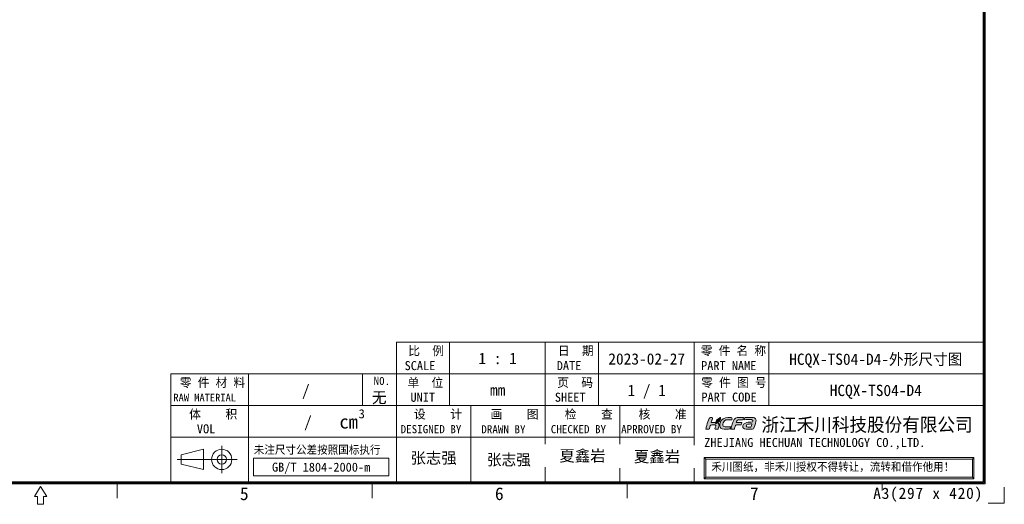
# Model space of a CAD drawing. Header units: millimetres. Extents: x 0 to 427, y 0 to 299.
# Tile 20 of 25: x 209 to 427, y 0 to 107. Entities that reach past the tile are written whole.
import ezdxf
from ezdxf.enums import TextEntityAlignment as Align

# ---------------------------------------------------------------- set-up
doc = ezdxf.new("R2010")
doc.units = ezdxf.units.MM
doc.header["$LTSCALE"] = 23.1
doc.header["$MEASUREMENT"] = 0
doc.layers.get('0').update_dxf_attribs({"lineweight": 18})
for name, color, linetype, lineweight in [('粗实线', 7, 'Continuous', 30), ('细实线层', 7, 'Continuous', 18), ('限高区域④', 3, 'Continuous', 18), ('限高区域⑤', 4, 'Continuous', 18)]:
    doc.layers.add(name, color=color, linetype=linetype, lineweight=lineweight)
doc.styles.add('鸿蒙CAD', font='txt')

# ---------------------------------------------------------------- blocks, each defined once
blk = doc.blocks.new('hcfa')
at = {"layer": '限高区域⑤'}
h = blk.add_hatch(color=164, dxfattribs=at)
edge = h.paths.add_edge_path(flags=0)
edge.add_spline(control_points=[(7.07, 2.36), (6.56, 2.36), (5.94, 2.45), (5.68, 1.95)], knot_values=[0, 0, 0, 0, 1.537659, 1.537659, 1.537659, 1.537659], weights=[1, 1, 1, 1], degree=3, periodic=0)
edge.add_spline(control_points=[(5.68, 1.95), (5.5, 1.6), (5.1, 0.37), (5.04, 0.05)], knot_values=[0, 0, 0, 0, 2.013709, 2.013709, 2.013709, 2.013709], weights=[1, 1, 1, 1], degree=3, periodic=0)
edge.add_line((5.04, 0.05), (5.05, 0))
edge.add_line((5.05, 0), (5.11, -0.03))
edge.add_line((5.11, -0.03), (5.37, -0.03))
edge.add_line((5.37, -0.03), (5.64, -0.03))
edge.add_spline(control_points=[(5.64, -0.03), (5.76, -0.03), (5.74, 0.02), (5.79, 0.22)], knot_values=[0, 0, 0, 0, 0.325713, 0.325713, 0.325713, 0.325713], weights=[1, 1, 1, 1], degree=3, periodic=0)
edge.add_spline(control_points=[(5.79, 0.22), (5.83, 0.33), (5.92, 0.77), (6.02, 0.82)], knot_values=[0, 0, 0, 0, 0.649887, 0.649887, 0.649887, 0.649887], weights=[1, 1, 1, 1], degree=3, periodic=0)
edge.add_spline(control_points=[(6.02, 0.82), (6.12, 0.94), (6.84, 0.81), (7.05, 0.86)], knot_values=[0, 0, 0, 0, 1.042012, 1.042012, 1.042012, 1.042012], weights=[1, 1, 1, 1], degree=3, periodic=0)
edge.add_spline(control_points=[(7.05, 0.86), (7.09, 0.87), (7.11, 0.89), (7.12, 0.92)], knot_values=[0, 0, 0, 0, 0.09894, 0.09894, 0.09894, 0.09894], weights=[1, 1, 1, 1], degree=3, periodic=0)
edge.add_spline(control_points=[(7.12, 0.92), (7.14, 0.97), (7.21, 1.14), (7.21, 1.2)], knot_values=[0, 0, 0, 0, 0.29547, 0.29547, 0.29547, 0.29547], weights=[1, 1, 1, 1], degree=3, periodic=0)
edge.add_spline(control_points=[(7.21, 1.2), (7.21, 1.24), (7.23, 1.29), (7.18, 1.3)], knot_values=[0, 0, 0, 0, 0.12492, 0.12492, 0.12492, 0.12492], weights=[1, 1, 1, 1], degree=3, periodic=0)
edge.add_spline(control_points=[(7.18, 1.3), (6.84, 1.38), (6.46, 1.35), (6.12, 1.32)], knot_values=[0, 0, 0, 0, 1.062134, 1.062134, 1.062134, 1.062134], weights=[1, 1, 1, 1], degree=3, periodic=0)
edge.add_spline(control_points=[(6.12, 1.32), (6.12, 1.37), (6.16, 1.49), (6.17, 1.54)], knot_values=[0, 0, 0, 0, 0.222512, 0.222512, 0.222512, 0.222512], weights=[1, 1, 1, 1], degree=3, periodic=0)
edge.add_line((6.17, 1.54), (6.24, 1.68))
edge.add_line((6.24, 1.68), (6.36, 1.79))
edge.add_line((6.36, 1.79), (6.51, 1.84))
edge.add_line((6.51, 1.84), (6.7, 1.86))
edge.add_line((6.7, 1.86), (6.94, 1.86))
edge.add_line((6.94, 1.86), (7.19, 1.86))
edge.add_spline(control_points=[(7.19, 1.86), (7.31, 1.86), (7.45, 1.84), (7.48, 1.91)], knot_values=[0, 0, 0, 0, 0.307412, 0.307412, 0.307412, 0.307412], weights=[1, 1, 1, 1], degree=3, periodic=0)
edge.add_spline(control_points=[(7.48, 1.91), (7.5, 1.96), (7.57, 2.13), (7.57, 2.19)], knot_values=[0, 0, 0, 0, 0.295458, 0.295458, 0.295458, 0.295458], weights=[1, 1, 1, 1], degree=3, periodic=0)
edge.add_spline(control_points=[(7.57, 2.19), (7.57, 2.25), (7.56, 2.29), (7.49, 2.32)], knot_values=[0, 0, 0, 0, 0.162305, 0.162305, 0.162305, 0.162305], weights=[1, 1, 1, 1], degree=3, periodic=0)
edge.add_spline(control_points=[(7.49, 2.32), (7.38, 2.36), (7.17, 2.36), (7.07, 2.36)], knot_values=[0, 0, 0, 0, 0.4222, 0.4222, 0.4222, 0.4222], weights=[1, 1, 1, 1], degree=3, periodic=0)
edge = h.paths.add_edge_path(flags=0)
edge.add_spline(control_points=[(3.72, 1.65), (4.08, 2.02), (4.83, 1.84), (5.23, 1.86)], knot_values=[0, 0, 0, 0, 1.564995, 1.564995, 1.564995, 1.564995], weights=[1, 1, 1, 1], degree=3, periodic=0)
edge.add_spline(control_points=[(5.23, 1.86), (5.27, 1.86), (5.31, 2.17), (5.2, 2.29)], knot_values=[0, 0, 0, 0, 0.452649, 0.452649, 0.452649, 0.452649], weights=[1, 1, 1, 1], degree=3, periodic=0)
edge.add_spline(control_points=[(5.2, 2.29), (5.15, 2.34), (5.05, 2.36), (4.95, 2.37)], knot_values=[0, 0, 0, 0, 0.26521, 0.26521, 0.26521, 0.26521], weights=[1, 1, 1, 1], degree=3, periodic=0)
edge.add_spline(control_points=[(4.95, 2.37), (4.27, 2.4), (3.51, 2.36), (3.08, 1.72)], knot_values=[0, 0, 0, 0, 2.081034, 2.081034, 2.081034, 2.081034], weights=[1, 1, 1, 1], degree=3, periodic=0)
edge.add_spline(control_points=[(3.08, 1.72), (2.87, 1.41), (2.66, 0.72), (2.88, 0.37)], knot_values=[0, 0, 0, 0, 1.416581, 1.416581, 1.416581, 1.416581], weights=[1, 1, 1, 1], degree=3, periodic=0)
edge.add_spline(control_points=[(2.88, 0.37), (2.95, 0.26), (3.06, 0.13), (3.25, 0.08)], knot_values=[0, 0, 0, 0, 0.485963, 0.485963, 0.485963, 0.485963], weights=[1, 1, 1, 1], degree=3, periodic=0)
edge.add_spline(control_points=[(3.25, 0.08), (3.71, -0.04), (4.59, -0.06), (4.85, 0.08)], knot_values=[0, 0, 0, 0, 1.622869, 1.622869, 1.622869, 1.622869], weights=[1, 1, 1, 1], degree=3, periodic=0)
edge.add_spline(control_points=[(4.85, 0.08), (4.96, 0.13), (5.03, 0.39), (5, 0.47)], knot_values=[0, 0, 0, 0, 0.439849, 0.439849, 0.439849, 0.439849], weights=[1, 1, 1, 1], degree=3, periodic=0)
edge.add_spline(control_points=[(5, 0.47), (4.99, 0.51), (4.61, 0.46), (4.52, 0.46)], knot_values=[0, 0, 0, 0, 0.489965, 0.489965, 0.489965, 0.489965], weights=[1, 1, 1, 1], degree=3, periodic=0)
edge.add_spline(control_points=[(4.52, 0.46), (4.29, 0.45), (3.89, 0.42), (3.69, 0.5)], knot_values=[0, 0, 0, 0, 0.834259, 0.834259, 0.834259, 0.834259], weights=[1, 1, 1, 1], degree=3, periodic=0)
edge.add_spline(control_points=[(3.69, 0.5), (3.51, 0.58), (3.39, 0.62), (3.39, 0.8)], knot_values=[0, 0, 0, 0, 0.459489, 0.459489, 0.459489, 0.459489], weights=[1, 1, 1, 1], degree=3, periodic=0)
edge.add_spline(control_points=[(3.39, 0.8), (3.39, 1.04), (3.54, 1.47), (3.72, 1.65)], knot_values=[0, 0, 0, 0, 0.925524, 0.925524, 0.925524, 0.925524], weights=[1, 1, 1, 1], degree=3, periodic=0)
edge = h.paths.add_edge_path(flags=0)
edge.add_spline(control_points=[(1.07, 1.31), (1.08, 1.43), (1.2, 1.78), (1.24, 1.9)], knot_values=[0, 0, 0, 0, 0.611736, 0.611736, 0.611736, 0.611736], weights=[1, 1, 1, 1], degree=3, periodic=0)
edge.add_spline(control_points=[(1.24, 1.9), (1.26, 1.97), (1.36, 2.23), (1.36, 2.28)], knot_values=[0, 0, 0, 0, 0.393712, 0.393712, 0.393712, 0.393712], weights=[1, 1, 1, 1], degree=3, periodic=0)
edge.add_spline(control_points=[(1.36, 2.28), (1.36, 2.39), (1.07, 2.39), (0.92, 2.35)], knot_values=[0, 0, 0, 0, 0.475712, 0.475712, 0.475712, 0.475712], weights=[1, 1, 1, 1], degree=3, periodic=0)
edge.add_spline(control_points=[(0.92, 2.35), (0.83, 2.31), (0.74, 2.24), (0.68, 2.17)], knot_values=[0, 0, 0, 0, 0.3056, 0.3056, 0.3056, 0.3056], weights=[1, 1, 1, 1], degree=3, periodic=0)
edge.add_spline(control_points=[(0.68, 2.17), (0.61, 2.08), (0.53, 1.93), (0.5, 1.82)], knot_values=[0, 0, 0, 0, 0.395977, 0.395977, 0.395977, 0.395977], weights=[1, 1, 1, 1], degree=3, periodic=0)
edge.add_spline(control_points=[(0.5, 1.82), (0.35, 1.34), (0.22, 0.86), (0.09, 0.38)], knot_values=[0, 0, 0, 0, 1.492002, 1.492002, 1.492002, 1.492002], weights=[1, 1, 1, 1], degree=3, periodic=0)
edge.add_spline(control_points=[(0.09, 0.38), (0.07, 0.32), (-0.01, 0.1), (-0.01, 0.05)], knot_values=[0, 0, 0, 0, 0.349975, 0.349975, 0.349975, 0.349975], weights=[1, 1, 1, 1], degree=3, periodic=0)
edge.add_line((-0.01, 0.05), (0, 0))
edge.add_line((0, 0), (0.06, -0.03))
edge.add_line((0.06, -0.03), (0.32, -0.03))
edge.add_line((0.32, -0.03), (0.59, -0.03))
edge.add_line((0.59, -0.03), (0.66, -0.01))
edge.add_line((0.66, -0.01), (0.7, 0.05))
edge.add_line((0.7, 0.05), (0.75, 0.22))
edge.add_line((0.75, 0.22), (0.82, 0.46))
edge.add_line((0.82, 0.46), (0.89, 0.69))
edge.add_spline(control_points=[(0.89, 0.69), (0.91, 0.76), (0.93, 0.77), (0.99, 0.8)], knot_values=[0, 0, 0, 0, 0.153682, 0.153682, 0.153682, 0.153682], weights=[1, 1, 1, 1], degree=3, periodic=0)
edge.add_spline(control_points=[(0.99, 0.8), (1.12, 0.86), (1.89, 0.9), (1.97, 0.81)], knot_values=[0, 0, 0, 0, 0.989394, 0.989394, 0.989394, 0.989394], weights=[1, 1, 1, 1], degree=3, periodic=0)
edge.add_spline(control_points=[(1.97, 0.81), (2.06, 0.7), (1.94, 0.45), (1.89, 0.3)], knot_values=[0, 0, 0, 0, 0.534984, 0.534984, 0.534984, 0.534984], weights=[1, 1, 1, 1], degree=3, periodic=0)
edge.add_line((1.89, 0.3), (1.83, 0.1))
edge.add_line((1.83, 0.1), (1.83, 0.01))
edge.add_line((1.83, 0.01), (1.86, -0.02))
edge.add_line((1.86, -0.02), (1.9, -0.03))
edge.add_line((1.9, -0.03), (2.14, -0.03))
edge.add_line((2.14, -0.03), (2.39, -0.03))
edge.add_spline(control_points=[(2.39, -0.03), (2.47, -0.03), (2.66, 0.65), (2.66, 0.77)], knot_values=[0, 0, 0, 0, 0.854359, 0.854359, 0.854359, 0.854359], weights=[1, 1, 1, 1], degree=3, periodic=0)
edge.add_spline(control_points=[(2.66, 0.77), (2.66, 0.98), (2.57, 1.1), (2.45, 1.19)], knot_values=[0, 0, 0, 0, 0.485363, 0.485363, 0.485363, 0.485363], weights=[1, 1, 1, 1], degree=3, periodic=0)
edge.add_spline(control_points=[(2.45, 1.19), (2.4, 1.22), (2.34, 1.25), (2.28, 1.27)], knot_values=[0, 0, 0, 0, 0.194624, 0.194624, 0.194624, 0.194624], weights=[1, 1, 1, 1], degree=3, periodic=0)
edge.add_spline(control_points=[(2.28, 1.27), (2.25, 1.27), (2.22, 1.27), (2.19, 1.26)], knot_values=[0, 0, 0, 0, 0.08842, 0.08842, 0.08842, 0.08842], weights=[1, 1, 1, 1], degree=3, periodic=0)
edge.add_spline(control_points=[(2.19, 1.26), (2.15, 1.09), (2.21, 1.14), (2.01, 1.05)], knot_values=[0, 0, 0, 0, 0.30703, 0.30703, 0.30703, 0.30703], weights=[1, 1, 1, 1], degree=3, periodic=0)
edge.add_spline(control_points=[(2.01, 1.05), (1.98, 1.04), (2, 1.04), (1.96, 1.03)], knot_values=[0, 0, 0, 0, 0.060036, 0.060036, 0.060036, 0.060036], weights=[1, 1, 1, 1], degree=3, periodic=0)
edge.add_spline(control_points=[(1.96, 1.03), (1.96, 1.1), (1.99, 1.22), (2.03, 1.33)], knot_values=[0, 0, 0, 0, 0.30846, 0.30846, 0.30846, 0.30846], weights=[1, 1, 1, 1], degree=3, periodic=0)
edge.add_spline(control_points=[(2.03, 1.33), (1.71, 1.37), (1.35, 1.32), (1.07, 1.31)], knot_values=[0, 0, 0, 0, 0.957715, 0.957715, 0.957715, 0.957715], weights=[1, 1, 1, 1], degree=3, periodic=0)
edge = h.paths.add_edge_path(flags=0)
edge.add_spline(control_points=[(9.76, 0.39), (9.93, 0.81), (10.07, 1.5), (10.1, 1.82)], knot_values=[0, 0, 0, 0, 1.476866, 1.476866, 1.476866, 1.476866], weights=[1, 1, 1, 1], degree=3, periodic=0)
edge.add_spline(control_points=[(10.1, 1.82), (10.09, 1.99), (10.01, 2.14), (9.78, 2.25)], knot_values=[0, 0, 0, 0, 0.565204, 0.565204, 0.565204, 0.565204], weights=[1, 1, 1, 1], degree=3, periodic=0)
edge.add_spline(control_points=[(9.78, 2.25), (9.53, 2.38), (9.13, 2.37), (8.82, 2.37)], knot_values=[0, 0, 0, 0, 0.980073, 0.980073, 0.980073, 0.980073], weights=[1, 1, 1, 1], degree=3, periodic=0)
edge.add_spline(control_points=[(8.82, 2.37), (8.55, 2.37), (8.28, 2.37), (8.04, 2.34)], knot_values=[0, 0, 0, 0, 0.776225, 0.776225, 0.776225, 0.776225], weights=[1, 1, 1, 1], degree=3, periodic=0)
edge.add_spline(control_points=[(8.04, 2.34), (7.98, 2.33), (7.9, 2.32), (7.86, 2.29)], knot_values=[0, 0, 0, 0, 0.194586, 0.194586, 0.194586, 0.194586], weights=[1, 1, 1, 1], degree=3, periodic=0)
edge.add_spline(control_points=[(7.86, 2.29), (7.79, 2.25), (7.73, 2), (7.71, 1.93)], knot_values=[0, 0, 0, 0, 0.401562, 0.401562, 0.401562, 0.401562], weights=[1, 1, 1, 1], degree=3, periodic=0)
edge.add_spline(control_points=[(7.71, 1.93), (7.7, 1.89), (7.68, 1.86), (7.72, 1.86)], knot_values=[0, 0, 0, 0, 0.087937, 0.087937, 0.087937, 0.087937], weights=[1, 1, 1, 1], degree=3, periodic=0)
edge.add_spline(control_points=[(7.72, 1.86), (8.06, 1.9), (9.44, 2.11), (9.44, 1.71)], knot_values=[0, 0, 0, 0, 1.829051, 1.829051, 1.829051, 1.829051], weights=[1, 1, 1, 1], degree=3, periodic=0)
edge.add_spline(control_points=[(9.44, 1.71), (9.44, 1.65), (9.43, 1.5), (9.4, 1.48)], knot_values=[0, 0, 0, 0, 0.229888, 0.229888, 0.229888, 0.229888], weights=[1, 1, 1, 1], degree=3, periodic=0)
edge.add_spline(control_points=[(9.4, 1.48), (9.39, 1.47), (9.38, 1.47), (9.36, 1.47)], knot_values=[0, 0, 0, 0, 0.043267, 0.043267, 0.043267, 0.043267], weights=[1, 1, 1, 1], degree=3, periodic=0)
edge.add_spline(control_points=[(9.36, 1.47), (8.99, 1.39), (8.61, 1.41), (8.23, 1.31)], knot_values=[0, 0, 0, 0, 1.144446, 1.144446, 1.144446, 1.144446], weights=[1, 1, 1, 1], degree=3, periodic=0)
edge.add_spline(control_points=[(8.23, 1.31), (8.05, 1.26), (7.85, 1.18), (7.71, 1.07)], knot_values=[0, 0, 0, 0, 0.580179, 0.580179, 0.580179, 0.580179], weights=[1, 1, 1, 1], degree=3, periodic=0)
edge.add_spline(control_points=[(7.71, 1.07), (7.64, 1.01), (7.57, 0.94), (7.52, 0.87)], knot_values=[0, 0, 0, 0, 0.273949, 0.273949, 0.273949, 0.273949], weights=[1, 1, 1, 1], degree=3, periodic=0)
edge.add_spline(control_points=[(7.52, 0.87), (7.44, 0.72), (7.38, 0.48), (7.47, 0.32)], knot_values=[0, 0, 0, 0, 0.568587, 0.568587, 0.568587, 0.568587], weights=[1, 1, 1, 1], degree=3, periodic=0)
edge.add_spline(control_points=[(7.47, 0.32), (7.5, 0.28), (7.53, 0.24), (7.57, 0.21)], knot_values=[0, 0, 0, 0, 0.150189, 0.150189, 0.150189, 0.150189], weights=[1, 1, 1, 1], degree=3, periodic=0)
edge.add_spline(control_points=[(7.57, 0.21), (7.78, -0.01), (8.48, -0.04), (8.78, -0.02)], knot_values=[0, 0, 0, 0, 1.257613, 1.257613, 1.257613, 1.257613], weights=[1, 1, 1, 1], degree=3, periodic=0)
edge.add_spline(control_points=[(8.78, -0.02), (8.82, -0.02), (8.85, -0.02), (8.96, -0.01)], knot_values=[0, 0, 0, 0, 0.175069, 0.175069, 0.175069, 0.175069], weights=[1, 1, 1, 1], degree=3, periodic=0)
edge.add_spline(control_points=[(8.96, -0.01), (8.96, -0.01), (8.95, -0.04), (8.95, -0.04)], knot_values=[0, 0, 0, 0, 0.027876, 0.027876, 0.027876, 0.027876], weights=[1, 1, 1, 1], degree=3, periodic=0)
edge.add_spline(control_points=[(8.95, -0.04), (8.95, -0.04), (8.95, -0.04), (8.96, -0.04)], knot_values=[0, 0, 0, 0, 0.003955, 0.003955, 0.003955, 0.003955], weights=[1, 1, 1, 1], degree=3, periodic=0)
edge.add_spline(control_points=[(8.96, -0.04), (9.17, -0.04), (9.51, -0.01), (9.57, 0.04)], knot_values=[0, 0, 0, 0, 0.620186, 0.620186, 0.620186, 0.620186], weights=[1, 1, 1, 1], degree=3, periodic=0)
edge.add_spline(control_points=[(9.57, 0.04), (9.64, 0.1), (9.72, 0.29), (9.76, 0.39)], knot_values=[0, 0, 0, 0, 0.400766, 0.400766, 0.400766, 0.400766], weights=[1, 1, 1, 1], degree=3, periodic=0)
edge = h.paths.add_edge_path(flags=0)
edge.add_spline(control_points=[(9.27, 1.06), (9.24, 0.91), (9.12, 0.54), (9.07, 0.41)], knot_values=[0, 0, 0, 0, 0.674769, 0.674769, 0.674769, 0.674769], weights=[1, 1, 1, 1], degree=3, periodic=0)
edge.add_spline(control_points=[(9.07, 0.41), (8.88, 0.41), (8.11, 0.36), (8.11, 0.65)], knot_values=[0, 0, 0, 0, 1.063898, 1.063898, 1.063898, 1.063898], weights=[1, 1, 1, 1], degree=3, periodic=0)
edge.add_spline(control_points=[(8.11, 0.65), (8.11, 0.76), (8.19, 0.85), (8.26, 0.9)], knot_values=[0, 0, 0, 0, 0.307152, 0.307152, 0.307152, 0.307152], weights=[1, 1, 1, 1], degree=3, periodic=0)
edge.add_spline(control_points=[(8.26, 0.9), (8.43, 1.01), (9.09, 1.06), (9.27, 1.06)], knot_values=[0, 0, 0, 0, 1.034719, 1.034719, 1.034719, 1.034719], weights=[1, 1, 1, 1], degree=3, periodic=0)
h = blk.add_hatch(color=82, dxfattribs=at)
edge = h.paths.add_edge_path(flags=0)
edge.add_spline(control_points=[(2.71, 1.97), (2.54, 1.64), (2.3, 1.69), (2.12, 1.4)], knot_values=[0, 0, 0, 0, 0.82939, 0.82939, 0.82939, 0.82939], weights=[1, 1, 1, 1], degree=3, periodic=0)
edge.add_spline(control_points=[(2.12, 1.4), (2.08, 1.35), (2.02, 1.18), (2.02, 1.11)], knot_values=[0, 0, 0, 0, 0.312404, 0.312404, 0.312404, 0.312404], weights=[1, 1, 1, 1], degree=3, periodic=0)
edge.add_spline(control_points=[(2.02, 1.11), (2.03, 1.11), (2.03, 1.11), (2.04, 1.12)], knot_values=[0, 0, 0, 0, 0.027389, 0.027389, 0.027389, 0.027389], weights=[1, 1, 1, 1], degree=3, periodic=0)
edge.add_spline(control_points=[(2.04, 1.12), (2.14, 1.16), (2.1, 1.13), (2.13, 1.24)], knot_values=[0, 0, 0, 0, 0.167444, 0.167444, 0.167444, 0.167444], weights=[1, 1, 1, 1], degree=3, periodic=0)
edge.add_spline(control_points=[(2.13, 1.24), (2.14, 1.27), (2.14, 1.28), (2.15, 1.31)], knot_values=[0, 0, 0, 0, 0.070921, 0.070921, 0.070921, 0.070921], weights=[1, 1, 1, 1], degree=3, periodic=0)
edge.add_spline(control_points=[(2.15, 1.31), (2.51, 1.32), (2.84, 1.56), (2.9, 1.92)], knot_values=[0, 0, 0, 0, 1.055102, 1.055102, 1.055102, 1.055102], weights=[1, 1, 1, 1], degree=3, periodic=0)
edge.add_spline(control_points=[(2.9, 1.92), (2.91, 1.98), (2.92, 2.04), (2.92, 2.11)], knot_values=[0, 0, 0, 0, 0.188525, 0.188525, 0.188525, 0.188525], weights=[1, 1, 1, 1], degree=3, periodic=0)
edge.add_spline(control_points=[(2.92, 2.11), (2.92, 2.11), (2.92, 2.25), (2.92, 2.25)], knot_values=[0, 0, 0, 0, 0.144713, 0.144713, 0.144713, 0.144713], weights=[1, 1, 1, 1], degree=3, periodic=0)
edge.add_spline(control_points=[(2.92, 2.25), (2.92, 2.29), (2.92, 2.32), (2.92, 2.37)], knot_values=[0, 0, 0, 0, 0.119576, 0.119576, 0.119576, 0.119576], weights=[1, 1, 1, 1], degree=3, periodic=0)
edge.add_spline(control_points=[(2.92, 2.37), (2.87, 2.37), (2.88, 2.33), (2.79, 2.25)], knot_values=[0, 0, 0, 0, 0.180649, 0.180649, 0.180649, 0.180649], weights=[1, 1, 1, 1], degree=3, periodic=0)
edge.add_spline(control_points=[(2.79, 2.25), (2.66, 2.14), (2.52, 2.13), (2.35, 2.01)], knot_values=[0, 0, 0, 0, 0.50668, 0.50668, 0.50668, 0.50668], weights=[1, 1, 1, 1], degree=3, periodic=0)
edge.add_spline(control_points=[(2.35, 2.01), (2.26, 1.95), (2.18, 1.87), (2.13, 1.77)], knot_values=[0, 0, 0, 0, 0.326484, 0.326484, 0.326484, 0.326484], weights=[1, 1, 1, 1], degree=3, periodic=0)
edge.add_spline(control_points=[(2.13, 1.77), (2.11, 1.72), (2.08, 1.67), (2.07, 1.6)], knot_values=[0, 0, 0, 0, 0.179769, 0.179769, 0.179769, 0.179769], weights=[1, 1, 1, 1], degree=3, periodic=0)
edge.add_spline(control_points=[(2.07, 1.6), (2.07, 1.59), (2.05, 1.39), (2.08, 1.39)], knot_values=[0, 0, 0, 0, 0.221687, 0.221687, 0.221687, 0.221687], weights=[1, 1, 1, 1], degree=3, periodic=0)
edge.add_spline(control_points=[(2.08, 1.39), (2.1, 1.46), (2.17, 1.57), (2.3, 1.65)], knot_values=[0, 0, 0, 0, 0.3504, 0.3504, 0.3504, 0.3504], weights=[1, 1, 1, 1], degree=3, periodic=0)
edge.add_spline(control_points=[(2.3, 1.65), (2.49, 1.77), (2.61, 1.83), (2.71, 1.97)], knot_values=[0, 0, 0, 0, 0.521681, 0.521681, 0.521681, 0.521681], weights=[1, 1, 1, 1], degree=3, periodic=0)
at = {"layer": '限高区域④', "color": 164}
for points, knots in [([(-0.01, 0.05), (-0.01, 0.02), (-0.01, -0.03), (0.06, -0.03), (0.06, -0.03), (0.06, -0.03), (0.59, -0.03), (0.59, -0.03), (0.59, -0.03), (0.71, -0.03), (0.72, 0.1), (0.75, 0.22), (0.75, 0.22), (0.75, 0.22), (0.89, 0.69), (0.89, 0.69), (0.89, 0.69), (0.91, 0.76), (0.93, 0.77), (0.99, 0.8), (0.99, 0.8), (1.12, 0.86), (1.89, 0.9), (1.97, 0.81), (1.97, 0.81), (2.06, 0.7), (1.94, 0.45), (1.89, 0.3), (1.89, 0.3), (1.87, 0.21), (1.75, -0.03), (1.9, -0.03), (1.9, -0.03), (1.9, -0.03), (2.39, -0.03), (2.39, -0.03), (2.39, -0.03), (2.47, -0.03), (2.66, 0.65), (2.66, 0.77), (2.66, 0.77), (2.66, 0.98), (2.57, 1.1), (2.45, 1.19), (2.45, 1.19), (2.4, 1.22), (2.34, 1.25), (2.28, 1.27), (2.28, 1.27), (2.25, 1.27), (2.22, 1.27), (2.19, 1.26), (2.19, 1.26), (2.15, 1.09), (2.21, 1.14), (2.01, 1.05), (2.01, 1.05), (1.98, 1.04), (2, 1.04), (1.96, 1.03), (1.96, 1.03), (1.96, 1.1), (1.99, 1.22), (2.03, 1.33), (2.03, 1.33), (1.71, 1.37), (1.35, 1.32), (1.07, 1.31), (1.07, 1.31), (1.08, 1.43), (1.2, 1.78), (1.24, 1.9), (1.24, 1.9), (1.26, 1.97), (1.36, 2.23), (1.36, 2.28), (1.36, 2.28), (1.36, 2.39), (1.07, 2.39), (0.92, 2.35), (0.92, 2.35), (0.83, 2.31), (0.74, 2.24), (0.68, 2.17), (0.68, 2.17), (0.61, 2.08), (0.53, 1.93), (0.5, 1.82), (0.5, 1.82), (0.35, 1.34), (0.22, 0.86), (0.09, 0.38), (0.09, 0.38), (0.07, 0.32), (-0.01, 0.1), (-0.01, 0.05)], [0, 0, 0, 0, 0.447956, 0.447956, 0.447956, 0.447956, 0.895911, 0.895911, 0.895911, 0.895911, 1.343867, 1.343867, 1.343867, 1.343867, 1.791822, 1.791822, 1.791822, 1.791822, 2.239778, 2.239778, 2.239778, 2.239778, 2.687733, 2.687733, 2.687733, 2.687733, 3.135689, 3.135689, 3.135689, 3.135689, 3.583645, 3.583645, 3.583645, 3.583645, 4.0316, 4.0316, 4.0316, 4.0316, 4.479556, 4.479556, 4.479556, 4.479556, 4.927511, 4.927511, 4.927511, 4.927511, 5.375467, 5.375467, 5.375467, 5.375467, 5.823423, 5.823423, 5.823423, 5.823423, 6.271378, 6.271378, 6.271378, 6.271378, 6.719334, 6.719334, 6.719334, 6.719334, 7.167289, 7.167289, 7.167289, 7.167289, 7.615245, 7.615245, 7.615245, 7.615245, 8.0632, 8.0632, 8.0632, 8.0632, 8.511156, 8.511156, 8.511156, 8.511156, 8.959112, 8.959112, 8.959112, 8.959112, 9.407067, 9.407067, 9.407067, 9.407067, 9.855023, 9.855023, 9.855023, 9.855023, 10.302978, 10.302978, 10.302978, 10.302978, 11.198889, 11.198889, 11.198889, 11.198889]), ([(2.88, 0.37), (2.95, 0.26), (3.06, 0.13), (3.25, 0.08), (3.25, 0.08), (3.71, -0.04), (4.59, -0.06), (4.85, 0.08), (4.85, 0.08), (4.96, 0.13), (5.03, 0.39), (5, 0.47), (5, 0.47), (4.99, 0.51), (4.61, 0.46), (4.52, 0.46), (4.52, 0.46), (4.29, 0.45), (3.89, 0.42), (3.69, 0.5), (3.69, 0.5), (3.51, 0.58), (3.39, 0.62), (3.39, 0.8), (3.39, 0.8), (3.39, 1.04), (3.54, 1.47), (3.72, 1.65), (3.72, 1.65), (4.08, 2.02), (4.83, 1.84), (5.23, 1.86), (5.23, 1.86), (5.27, 1.86), (5.31, 2.17), (5.2, 2.29), (5.2, 2.29), (5.15, 2.34), (5.05, 2.36), (4.95, 2.37), (4.95, 2.37), (4.27, 2.4), (3.51, 2.36), (3.08, 1.72), (3.08, 1.72), (2.87, 1.41), (2.66, 0.72), (2.88, 0.37)], [0, 0, 0, 0, 0.839975, 0.839975, 0.839975, 0.839975, 1.679949, 1.679949, 1.679949, 1.679949, 2.519924, 2.519924, 2.519924, 2.519924, 3.359898, 3.359898, 3.359898, 3.359898, 4.199873, 4.199873, 4.199873, 4.199873, 5.039847, 5.039847, 5.039847, 5.039847, 5.879822, 5.879822, 5.879822, 5.879822, 6.719796, 6.719796, 6.719796, 6.719796, 7.559771, 7.559771, 7.559771, 7.559771, 8.399745, 8.399745, 8.399745, 8.399745, 9.23972, 9.23972, 9.23972, 9.23972, 10.919669, 10.919669, 10.919669, 10.919669]), ([(5.04, 0.05), (5.04, 0.02), (5.04, -0.03), (5.11, -0.03), (5.11, -0.03), (5.11, -0.03), (5.64, -0.03), (5.64, -0.03), (5.64, -0.03), (5.76, -0.03), (5.74, 0.02), (5.79, 0.22), (5.79, 0.22), (5.83, 0.33), (5.92, 0.77), (6.02, 0.82), (6.02, 0.82), (6.12, 0.94), (6.84, 0.81), (7.05, 0.86), (7.05, 0.86), (7.09, 0.87), (7.11, 0.89), (7.12, 0.92), (7.12, 0.92), (7.14, 0.97), (7.21, 1.14), (7.21, 1.2), (7.21, 1.2), (7.21, 1.24), (7.23, 1.29), (7.18, 1.3), (7.18, 1.3), (6.84, 1.38), (6.46, 1.35), (6.12, 1.32), (6.12, 1.32), (6.12, 1.37), (6.16, 1.49), (6.17, 1.54), (6.17, 1.54), (6.24, 1.77), (6.43, 1.86), (6.7, 1.86), (6.7, 1.86), (6.7, 1.86), (7.19, 1.86), (7.19, 1.86), (7.19, 1.86), (7.31, 1.86), (7.45, 1.84), (7.48, 1.91), (7.48, 1.91), (7.5, 1.96), (7.57, 2.13), (7.57, 2.19), (7.57, 2.19), (7.57, 2.25), (7.56, 2.29), (7.49, 2.32), (7.49, 2.32), (7.38, 2.36), (7.17, 2.36), (7.07, 2.36), (7.07, 2.36), (6.56, 2.36), (5.94, 2.45), (5.68, 1.95), (5.68, 1.95), (5.5, 1.6), (5.1, 0.37), (5.04, 0.05)], [0, 0, 0, 0, 0.541079, 0.541079, 0.541079, 0.541079, 1.082157, 1.082157, 1.082157, 1.082157, 1.623236, 1.623236, 1.623236, 1.623236, 2.164314, 2.164314, 2.164314, 2.164314, 2.705393, 2.705393, 2.705393, 2.705393, 3.246471, 3.246471, 3.246471, 3.246471, 3.78755, 3.78755, 3.78755, 3.78755, 4.328628, 4.328628, 4.328628, 4.328628, 4.869707, 4.869707, 4.869707, 4.869707, 5.410785, 5.410785, 5.410785, 5.410785, 5.951864, 5.951864, 5.951864, 5.951864, 6.492942, 6.492942, 6.492942, 6.492942, 7.034021, 7.034021, 7.034021, 7.034021, 7.575099, 7.575099, 7.575099, 7.575099, 8.116178, 8.116178, 8.116178, 8.116178, 8.657256, 8.657256, 8.657256, 8.657256, 9.198335, 9.198335, 9.198335, 9.198335, 10.280492, 10.280492, 10.280492, 10.280492]), ([(10.1, 1.82), (10.07, 1.5), (9.93, 0.81), (9.76, 0.39), (9.76, 0.39), (9.72, 0.29), (9.64, 0.1), (9.57, 0.04), (9.57, 0.04), (9.51, -0.01), (9.17, -0.04), (8.96, -0.04), (8.96, -0.04), (8.95, -0.04), (8.95, -0.04), (8.95, -0.04), (8.95, -0.04), (8.95, -0.04), (8.96, -0.01), (8.96, -0.01), (8.96, -0.01), (8.85, -0.02), (8.82, -0.02), (8.78, -0.02), (8.78, -0.02), (8.48, -0.04), (7.78, -0.01), (7.57, 0.21), (7.57, 0.21), (7.53, 0.24), (7.5, 0.28), (7.47, 0.32), (7.47, 0.32), (7.38, 0.48), (7.44, 0.72), (7.52, 0.87), (7.52, 0.87), (7.57, 0.94), (7.64, 1.01), (7.71, 1.07), (7.71, 1.07), (7.85, 1.18), (8.05, 1.26), (8.23, 1.31), (8.23, 1.31), (8.61, 1.41), (8.99, 1.39), (9.36, 1.47), (9.36, 1.47), (9.38, 1.47), (9.39, 1.47), (9.4, 1.48), (9.4, 1.48), (9.43, 1.5), (9.44, 1.65), (9.44, 1.71), (9.44, 1.71), (9.44, 2.11), (8.06, 1.9), (7.72, 1.86), (7.72, 1.86), (7.68, 1.86), (7.7, 1.89), (7.71, 1.93), (7.71, 1.93), (7.73, 2), (7.79, 2.25), (7.86, 2.29), (7.86, 2.29), (7.9, 2.32), (7.98, 2.33), (8.04, 2.34), (8.04, 2.34), (8.28, 2.37), (8.55, 2.37), (8.82, 2.37), (8.82, 2.37), (9.13, 2.37), (9.53, 2.38), (9.78, 2.25), (9.78, 2.25), (10.01, 2.14), (10.09, 1.99), (10.1, 1.82)], [0, 0, 0, 0, 0.530859, 0.530859, 0.530859, 0.530859, 1.061719, 1.061719, 1.061719, 1.061719, 1.592578, 1.592578, 1.592578, 1.592578, 2.123437, 2.123437, 2.123437, 2.123437, 2.654297, 2.654297, 2.654297, 2.654297, 3.185156, 3.185156, 3.185156, 3.185156, 3.716015, 3.716015, 3.716015, 3.716015, 4.246875, 4.246875, 4.246875, 4.246875, 4.777734, 4.777734, 4.777734, 4.777734, 5.308593, 5.308593, 5.308593, 5.308593, 5.839453, 5.839453, 5.839453, 5.839453, 6.370312, 6.370312, 6.370312, 6.370312, 6.901171, 6.901171, 6.901171, 6.901171, 7.432031, 7.432031, 7.432031, 7.432031, 7.96289, 7.96289, 7.96289, 7.96289, 8.493749, 8.493749, 8.493749, 8.493749, 9.024609, 9.024609, 9.024609, 9.024609, 9.555468, 9.555468, 9.555468, 9.555468, 10.086327, 10.086327, 10.086327, 10.086327, 10.617187, 10.617187, 10.617187, 10.617187, 11.678906, 11.678906, 11.678906, 11.678906]), ([(9.07, 0.41), (8.88, 0.41), (8.11, 0.36), (8.11, 0.65), (8.11, 0.65), (8.11, 0.76), (8.19, 0.85), (8.26, 0.9), (8.26, 0.9), (8.43, 1.01), (9.09, 1.06), (9.27, 1.06), (9.27, 1.06), (9.24, 0.91), (9.12, 0.54), (9.07, 0.41)], [0, 0, 0, 0, 0.606721, 0.606721, 0.606721, 0.606721, 1.213442, 1.213442, 1.213442, 1.213442, 1.820163, 1.820163, 1.820163, 1.820163, 3.033606, 3.033606, 3.033606, 3.033606])]:
    blk.add_open_spline(points, degree=3, knots=knots, dxfattribs=at)
at = {"layer": '限高区域④', "color": 82}
blk.add_open_spline([(2.02, 1.11), (2.03, 1.11), (2.03, 1.11), (2.04, 1.12), (2.04, 1.12), (2.14, 1.16), (2.1, 1.13), (2.13, 1.24), (2.13, 1.24), (2.14, 1.27), (2.14, 1.28), (2.15, 1.31), (2.15, 1.31), (2.51, 1.32), (2.84, 1.56), (2.9, 1.92), (2.9, 1.92), (2.91, 1.98), (2.92, 2.04), (2.92, 2.11), (2.92, 2.11), (2.92, 2.11), (2.92, 2.25), (2.92, 2.25), (2.92, 2.25), (2.92, 2.29), (2.92, 2.32), (2.92, 2.37), (2.92, 2.37), (2.87, 2.37), (2.88, 2.33), (2.79, 2.25), (2.79, 2.25), (2.66, 2.14), (2.52, 2.13), (2.35, 2.01), (2.35, 2.01), (2.26, 1.95), (2.18, 1.87), (2.13, 1.77), (2.13, 1.77), (2.11, 1.72), (2.08, 1.67), (2.07, 1.6), (2.07, 1.6), (2.07, 1.59), (2.05, 1.39), (2.08, 1.39), (2.08, 1.39), (2.1, 1.46), (2.17, 1.57), (2.3, 1.65), (2.3, 1.65), (2.49, 1.77), (2.61, 1.83), (2.71, 1.97), (2.71, 1.97), (2.54, 1.64), (2.3, 1.69), (2.12, 1.4), (2.12, 1.4), (2.08, 1.35), (2.02, 1.18), (2.02, 1.11)], degree=3, knots=[0, 0, 0, 0, 0.303347, 0.303347, 0.303347, 0.303347, 0.606694, 0.606694, 0.606694, 0.606694, 0.910042, 0.910042, 0.910042, 0.910042, 1.213389, 1.213389, 1.213389, 1.213389, 1.516736, 1.516736, 1.516736, 1.516736, 1.820083, 1.820083, 1.820083, 1.820083, 2.12343, 2.12343, 2.12343, 2.12343, 2.426777, 2.426777, 2.426777, 2.426777, 2.730125, 2.730125, 2.730125, 2.730125, 3.033472, 3.033472, 3.033472, 3.033472, 3.336819, 3.336819, 3.336819, 3.336819, 3.640166, 3.640166, 3.640166, 3.640166, 3.943513, 3.943513, 3.943513, 3.943513, 4.24686, 4.24686, 4.24686, 4.24686, 4.550208, 4.550208, 4.550208, 4.550208, 5.156902, 5.156902, 5.156902, 5.156902], dxfattribs=at)
blk = doc.blocks.new('Plastic_A3')
at = {"layer": '细实线层'}
for p, q in [((647.81, 629.11), (647.81, 339.15)), ((648.03, 629.33), (648.03, 338.92)), ((648.26, 629.56), (648.26, 338.7)), ((647.81, 370.07), (517.81, 370.07)), ((517.81, 370.07), (517.81, 339.15)), ((529.6, 356.07), (529.6, 370.07)), ((550.81, 370.07), (550.81, 339.15)), ((562.6, 356.07), (562.6, 370.07)), ((583.81, 370.07), (583.81, 339.15)), ((600.31, 370.07), (600.31, 356.07)), ((647.81, 363.07), (467.84, 363.07)), ((467.84, 363.07), (467.84, 339.15)), ((485.08, 339.15), (485.08, 363.07)), ((510.31, 363.07), (510.31, 356.07)), ((647.81, 356.07), (467.84, 356.07)), ((534.31, 356.07), (534.31, 339.15)), ((567.31, 356.07), (567.31, 339.15)), ((583.81, 349.07), (467.84, 349.07)), ((479.11, 347.12), (479.11, 341.07)), ((470.16, 345.17), (475.04, 346.38)), ((470.16, 345.17), (470.16, 343.08)), ((475.04, 346.38), (475.04, 341.87)), ((469.26, 344.12), (482.51, 344.12)), ((470.16, 343.08), (475.04, 341.87)), ((586.34, 344.21), (585.99, 344.57)), ((645.78, 344.57), (645.43, 344.21)), ((648.26, 338.7), (229.71, 338.7)), ((648.03, 338.92), (229.93, 338.92)), ((647.81, 339.15), (230.16, 339.15)), ((438.98, 338.13), (437.63, 335.87)), ((440.34, 335.87), (438.98, 338.13)), ((455.93, 338.92), (455.93, 335.53)), ((512.43, 338.92), (512.43, 335.53)), ((568.93, 338.92), (568.93, 335.53)), ((585.99, 339.83), (586.34, 340.18)), ((625.43, 338.92), (625.43, 337.23)), ((645.78, 339.83), (645.43, 340.18)), ((652.5, 334.46), (652.5, 337.99)), ((437.63, 335.87), (438.3, 335.87)), ((438.3, 335.87), (438.3, 334.18)), ((438.3, 334.18), (439.66, 334.18)), ((439.66, 335.87), (440.34, 335.87)), ((439.66, 334.18), (439.66, 335.87)), ((652.5, 334.46), (648.96, 334.46))]:
    blk.add_line(p, q, dxfattribs=at)
for points in [[(486.17, 344.37), (516.17, 344.37), (516.17, 340.52), (486.17, 340.52)], [(585.99, 344.57), (645.78, 344.57), (645.78, 339.83), (585.99, 339.83)], [(586.34, 344.21), (645.43, 344.21), (645.43, 340.18), (586.34, 340.18)]]:
    blk.add_lwpolyline(points, close=True, dxfattribs=at)
for radius in [2.25, 1.04]:
    blk.add_circle((479.11, 344.12), radius, dxfattribs=at)
at = {"layer": '细实线层', "xscale": 1.1, "yscale": 1.1, "zscale": 1.1}
blk.add_blockref('hcfa', (586.38, 350.83), dxfattribs=at)
at = {"layer": '细实线层', "style": '鸿蒙CAD'}
for s, height, p in [('SCALE', 2, (519.63, 363.89)), ('DATE', 2, (553.35, 363.89)), ('N0.', 1.8, (512.76, 360.61)), ('UNIT', 2, (520.93, 356.89)), ('SHEET', 2, (552.92, 356.89)), ('3', 2, (509.46, 353.23)), ('浙江禾川科技股份有限公司', 3, (598.69, 350.31)), ('VOL', 2, (473.61, 349.89)), ('cm', 3, (505.2, 350.96)), ('未注尺寸公差按照国标执行', 1.8, (486.21, 345.36)), ('5', 2.82, (483.15, 335.11)), ('6', 2.82, (539.65, 335.11)), ('7', 2.82, (596.15, 335.11))]:
    blk.add_text(s, height=height, dxfattribs=at).set_placement(p)
for s, insert, char_height, width, attachment_point in [('比  例', (520.44, 366.97), 2, 9.1295, 7), ('日  期', (553.59, 366.97), 2, 11.0714, 7), ('零 件 名 称', (585.25, 366.97), 2, 22.0446, 7), ('PART NAME', (585.32, 363.89), 2, 19.0714, 7), ('零 件 材 料', (469.83, 359.93), 2, 22.0446, 7), ('单  位', (520.27, 359.93), 2, 9.7857, 7), ('页  码', (553.46, 359.93), 2, 9.3482, 7), ('零 件 图 号', (585.35, 359.93), 2, 21.9509, 7), ('RAW MATERIAL', (468.4, 356.96), 1.7, 22.3714, 7), ('PART CODE', (585.38, 356.89), 2, 18.4286, 7), ('体    积', (471.89, 352.93), 2, 16.9866, 7), ('设    计', (521.71, 352.93), 2, 16.7366, 7), ('画    图', (538.67, 352.93), 2, 16.1429, 7), ('检    查', (555.12, 352.93), 2, 16.9866, 7), ('核    准', (571.47, 352.93), 2, 16.7366, 7), ('DESIGNED BY', (518.74, 349.89), 1.8, 21.2143, 7), ('DRAWN BY', (536.62, 349.89), 1.8, 17.7857, 7), ('CHECKED BY', (552.02, 349.89), 1.8, 20.3571, 7), ('APRROVED BY ', (567.6, 349.89), 1.8, 23.7857, 7), ('ZHEJIANG HECHUAN TECHNOLOGY CO.,LTD.', (586.02, 346.35), 2, 83.0571, 7), ('禾川图纸，非禾川授权不得转让，流转和借作他用！', (587.59, 343.38), 1.8, 60.2172, 1), ('{\\T1.1;A3(297 x 420)}', (623.46, 337.87), 2.5, 26.2712, 1)]:
    blk.add_mtext(s, dxfattribs=dict(at, insert=insert, char_height=char_height, width=width, attachment_point=attachment_point))
for tag, p in [('V1.0', (231.67, 610.16)), ('XXXN', (538.26, 343))]:
    blk.add_attdef(tag, p, '', height=2.5, dxfattribs=at)
for tag, height, p in [('XXXE', 2.5, (540.24, 365.07)), ('XXXC', 2.5, (573.27, 365.07)), ('XXXA', 2.5, (624.03, 365.07)), ('XXXG', 2.5, (497.76, 358.07)), ('mm', 2.5, (540.24, 358.07)), ('XXXD', 2.5, (573.27, 358.07)), ('XXXB', 2.5, (624.03, 358.07)), ('XXXK', 2, (514.01, 357.04)), ('XXXM', 2.5, (501.13, 341.19))]:
    blk.add_attdef(tag, text='', height=height, dxfattribs=at).set_placement(p, align=Align.CENTER)
blk.add_attdef('XXXJ', text='', height=2.5, dxfattribs=at).set_placement((503.31, 352.09), align=Align.MIDDLE_RIGHT)

msp = doc.modelspace()

# ---------------------------------------------------------------- block references
at = {"layer": '细实线层'}
ref = msp.add_blockref('Plastic_A3', (-225.393, -334.482), dxfattribs=at)
ref.add_attrib('XXXA', 'HCQX-TS04-D4-外形尺寸图', dxfattribs={"layer": '粗实线', "height": 2.5, "style": '鸿蒙CAD'}).set_placement((398.633, 33.082), align=Align.TOP_CENTER)
ref.add_attrib('XXXB', 'HCQX-TS04-D4', dxfattribs={"layer": '粗实线', "height": 2.5, "style": '鸿蒙CAD'}).set_placement((398.633, 26.17), align=Align.TOP_CENTER)
ref.add_attrib('XXXC', '2023-02-27', dxfattribs={"layer": '粗实线', "height": 2.5, "style": '鸿蒙CAD'}).set_placement((347.875, 33.139), align=Align.TOP_CENTER)
ref.add_attrib('XXXD', '1 / 1', dxfattribs={"layer": '粗实线', "height": 2.5, "style": '鸿蒙CAD'}).set_placement((347.875, 26.169), align=Align.TOP_CENTER)
ref.add_attrib('mm', 'mm', dxfattribs={"layer": '粗实线', "height": 2.5, "style": '鸿蒙CAD'}).set_placement((314.851, 26.274), align=Align.TOP_CENTER)
ref.add_attrib('XXXE', '1 : 1', dxfattribs={"layer": '粗实线', "height": 2.5, "style": '鸿蒙CAD'}).set_placement((314.851, 33.253), align=Align.TOP_CENTER)
ref.add_attrib('XXXN', '张志强', dxfattribs={"layer": '粗实线', "height": 2.5, "style": '鸿蒙CAD'}).set_placement((312.462, 10.832), align=Align.TOP_LEFT)
ref.add_attrib('XXXK', '无', dxfattribs={"layer": '粗实线', "height": 2.5, "style": '鸿蒙CAD'}).set_placement((288.615, 24.608), align=Align.TOP_CENTER)
ref.add_attrib('XXXG', '/', dxfattribs={"layer": '粗实线', "height": 2.5, "style": '鸿蒙CAD'}).set_placement((272.364, 26.163), align=Align.TOP_CENTER)
ref.add_attrib('XXXJ', '/', dxfattribs={"layer": '粗实线', "height": 2.5, "style": '鸿蒙CAD'}).set_placement((273.671, 19.187), align=Align.TOP_RIGHT)
ref.add_attrib('XXXM', 'GB/T 1804-2000-m', dxfattribs={"layer": '粗实线', "height": 2, "style": '鸿蒙CAD'}).set_placement((275.736, 8.924), align=Align.TOP_CENTER)

# ---------------------------------------------------------------- texts
at = {"insert": (292.412, 11.218), "char_height": 2.5, "width": 16.5, "attachment_point": 1}
msp.add_mtext('\\pxqc;{\\fSimSun|b0|i0|c134|p0;张志强}', dxfattribs=at)

# ---------------------------------------------------------------- next in the draw order: texts
at = {"insert": (325.412, 11.694), "char_height": 2.5, "width": 16.5, "attachment_point": 1, "bg_fill": 2}
msp.add_mtext('\\pxqc;{\\fSimSun|b0|i0|c134|p0;夏鑫岩}', dxfattribs=at)

# ---------------------------------------------------------------- next in the draw order: texts
at = {"insert": (341.912, 11.517), "char_height": 2.5, "width": 16.5, "attachment_point": 1, "bg_fill": 2}
msp.add_mtext('\\pxqc;{\\fSimSun|b0|i0|c134|p0;夏鑫岩}', dxfattribs=at)

doc.saveas('drawing.dxf')
